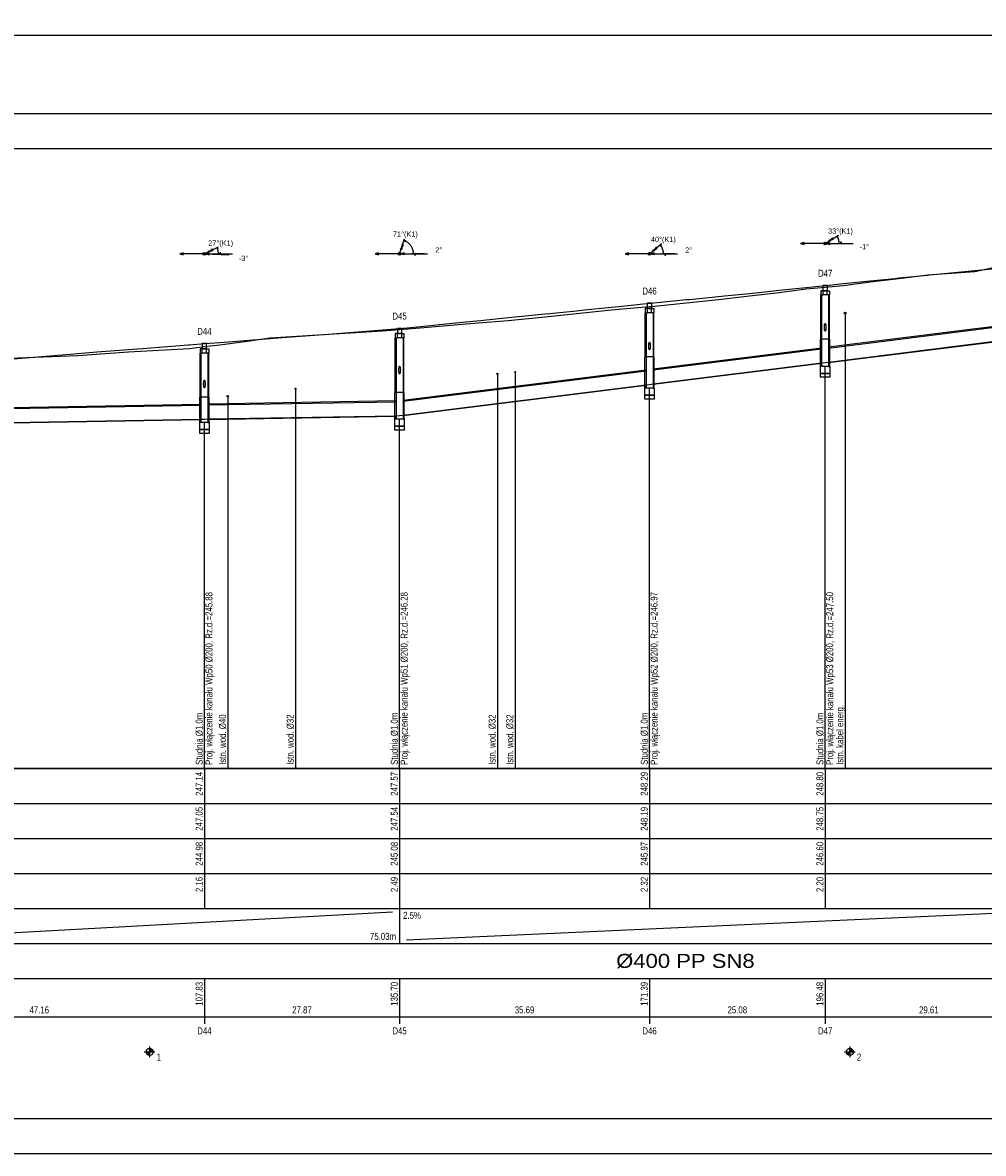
# Model space of a CAD drawing. Header units: metres. Extents: x 0 to 2625, y -705 to 306.
# Tile 3 of 34: x 303 to 577, y -705 to -382. Entities that reach past the tile are written whole.
import ezdxf
from ezdxf.enums import TextEntityAlignment as Align

# ---------------------------------------------------------------- set-up
doc = ezdxf.new("R2010")
doc.units = ezdxf.units.M
doc.header["$LTSCALE"] = 0.2
doc.layers.get('0').update_dxf_attribs({"color": 250, "linetype": 'CONTINUOUS'})
doc.layers.get('Defpoints').update_dxf_attribs({"linetype": 'CONTINUOUS'})
for name, color, linetype in [('Liczby', 7, 'CONTINUOUS'), ('Linie_opisowe', 7, 'CONTINUOUS'), ('Linie_tabeli', 7, 'CONTINUOUS'), ('Odcinki', 7, 'CONTINUOUS'), ('Opis_PZ', 7, 'CONTINUOUS'), ('Opis_uzbr_n', 7, 'CONTINUOUS'), ('Opis_wl', 7, 'CONTINUOUS'), ('Osie', 7, 'CONTINUOUS'), ('Teren_istn', 3, 'CONTINUOUS'), ('Teren_proj', 2, 'CONTINUOUS'), ('Uzbr_podz', 7, 'CONTINUOUS'), ('warstwa_nr_0', 8, 'CONTINUOUS'), ('Wezly', 7, 'CONTINUOUS'), ('Wymiary', 7, 'CONTINUOUS')]:
    doc.layers.add(name, color=color, linetype=linetype)
doc.styles.get("Standard").update_dxf_attribs({"font": 'arial.ttf'})
doc.dimstyles.new('ISO-25', dxfattribs={"dimtxt": 2.5, "dimasz": 2.5, "dimexe": 1.25, "dimexo": 0.625, "dimtad": 1, "dimdec": 4, "dimdsep": 46, "dimtxsty": 'Standard', "dimcen": 2.5, "dimadec": 0, "dimazin": 0, "dimtfac": 1, "dimtdec": 4, "dimtmove": 0, "dimatfit": 3, "dimfxl": 1, "dimtolj": 1, "dimtzin": 0, "dimarcsym": 0})

# ---------------------------------------------------------------- blocks, each defined once
blk = doc.blocks.new('*D5')
at = {"color": 0, "lineweight": -2, "transparency": 16777216}
for p, q in [((0, -407.47), (0, -384.31)), ((1468.68, -407.47), (1468.68, -384.31)), ((2.5, -385.56), (1466.18, -385.56))]:
    blk.add_line(p, q, dxfattribs=at)
at = {"color": 0, "transparency": 16777216}
for points in [[(2.5, -385.15), (2.5, -385.98), (0, -385.56)], [(1466.18, -385.15), (1466.18, -385.98), (1468.68, -385.56)]]:
    blk.add_solid(points, dxfattribs=at)
at = {"layer": 'Defpoints', "color": 0, "transparency": 16777216}
for p in [(1468.68, -385.56), (0, -408.09), (1468.68, -408.09)]:
    blk.add_point(p, dxfattribs=at)
at = {"color": 0, "transparency": 16777216, "insert": (734.34, -383.66), "char_height": 2.5, "attachment_point": 5}
blk.add_mtext('\\A1;1468.6752', dxfattribs=at)

msp = doc.modelspace()

# ---------------------------------------------------------------- linework, layer by layer
at = {"layer": 'Liczby'}
for p, q in [((338.4816, -676.99258), (339.3584, -675.19498)), ((338.5454, -677.02098), (339.2946, -675.16658)), ((338.611, -677.04488), (339.229, -675.14268)), ((338.6781, -677.06408), (339.1619, -675.12348)), ((338.7464, -677.07858), (339.0936, -675.10898)), ((338.8155, -677.08828), (339.0245, -675.09928)), ((338.8851, -677.09318), (338.9549, -675.09438)), ((338.92, -674.59378), (338.92, -677.59378)), ((538.4816, -676.99258), (539.3584, -675.19498)), ((538.5454, -677.02098), (539.2946, -675.16658)), ((538.611, -677.04488), (539.229, -675.14268)), ((538.6781, -677.06408), (539.1619, -675.12348)), ((538.7464, -677.07858), (539.0936, -675.10898)), ((538.8155, -677.08828), (539.0245, -675.09928)), ((538.8851, -677.09318), (538.9549, -675.09438)), ((538.92, -674.59378), (538.92, -677.59378)), ((337.42, -676.09378), (340.42, -676.09378)), ((337.9224, -676.16358), (339.9176, -676.02398)), ((337.9297, -676.23298), (339.9103, -675.95458)), ((337.9419, -676.30168), (339.8981, -675.88588)), ((337.9587, -676.36938), (339.8813, -675.81818)), ((337.9803, -676.43578), (339.8597, -675.75178)), ((338.0065, -676.50048), (339.8335, -675.68708)), ((338.0371, -676.56328), (339.8029, -675.62428)), ((338.072, -676.62368), (339.768, -675.56388)), ((338.111, -676.68158), (339.729, -675.50598)), ((338.154, -676.73658), (339.686, -675.45098)), ((338.2007, -676.78848), (339.6393, -675.39908)), ((338.2509, -676.83688), (339.5891, -675.35068)), ((338.3043, -676.88178), (339.5357, -675.30578)), ((338.3608, -676.92278), (339.4792, -675.26478)), ((338.42, -676.95978), (339.42, -675.22778)), ((537.42, -676.09378), (540.42, -676.09378)), ((537.9224, -676.16358), (539.9176, -676.02398)), ((537.9297, -676.23298), (539.9103, -675.95458)), ((537.9419, -676.30168), (539.8981, -675.88588)), ((537.9587, -676.36938), (539.8813, -675.81818)), ((537.9803, -676.43578), (539.8597, -675.75178)), ((538.0065, -676.50048), (539.8335, -675.68708)), ((538.0371, -676.56328), (539.8029, -675.62428)), ((538.072, -676.62368), (539.768, -675.56388)), ((538.111, -676.68158), (539.729, -675.50598)), ((538.154, -676.73658), (539.686, -675.45098)), ((538.2007, -676.78848), (539.6393, -675.39908)), ((538.2509, -676.83688), (539.5891, -675.35068)), ((538.3043, -676.88178), (539.5357, -675.30578)), ((538.3608, -676.92278), (539.4792, -675.26478)), ((538.42, -676.95978), (539.42, -675.22778))]:
    msp.add_line(p, q, dxfattribs=at)
for centre in [(338.92, -676.09378), (538.92, -676.09378)]:
    msp.add_circle(centre, 1, dxfattribs=at)
at = {"layer": 'Linie_opisowe'}
for p, q in [((537.5754, -465.01878), (537.5754, -595.09378)), ((438.2554, -482.34778), (438.2554, -595.09378)), ((443.3154, -481.90478), (443.3154, -595.09378)), ((380.5954, -486.61978), (380.5954, -595.09378)), ((361.2554, -488.77778), (361.2554, -595.09378))]:
    msp.add_line(p, q, dxfattribs=at)
at = {"layer": 'Linie_tabeli'}
for p, q in [((354.5783, -595.09378), (354.5783, -605.09378)), ((410.3194, -595.09378), (410.3194, -605.09378)), ((481.7067, -595.09378), (481.7067, -605.09378)), ((531.8708, -595.09378), (531.8708, -605.09378)), ((138.92, -605.09378), (863.7814, -605.09378)), ((354.5783, -605.09378), (354.5783, -635.09378)), ((410.3194, -605.09378), (410.3194, -635.09378)), ((481.7067, -605.09378), (481.7067, -635.09378)), ((531.8708, -605.09378), (531.8708, -635.09378)), ((138.92, -615.09378), (863.7814, -615.09378)), ((138.92, -625.09378), (863.7814, -625.09378)), ((138.92, -635.09378), (863.7814, -635.09378)), ((262.2603, -644.09378), (408.3194, -636.09378)), ((410.3194, -635.09378), (410.3194, -645.09378)), ((412.3194, -644.09378), (589.0965, -636.09378)), ((138.92, -645.09378), (863.7814, -645.09378)), ((138.92, -655.09378), (863.7814, -655.09378)), ((354.5783, -655.09378), (354.5783, -668.09378)), ((410.3194, -655.09378), (410.3194, -668.09378)), ((481.7067, -655.09378), (481.7067, -668.09378)), ((531.8708, -655.09378), (531.8708, -668.09378)), ((138.92, -666.09378), (863.7814, -666.09378))]:
    msp.add_line(p, q, dxfattribs=at)
msp.add_lwpolyline([(30, -695.09378), (1458.6752, -695.09378), (1458.6752, -418.09378), (30, -418.09378)], close=True, dxfattribs=at)
for points in [[(531.8708, -595.09378), (531.8708, -480.23818)], [(481.7067, -595.09378), (481.7067, -486.50868)], [(354.5783, -595.09378), (354.5783, -496.30008)], [(410.3194, -595.09378), (410.3194, -495.32458)]]:
    msp.add_lwpolyline(points, dxfattribs=at)
msp.add_lwpolyline([(138.92, -595.09378, 0.5, 0.5, 0), (863.7814, -595.09378, 0.5, 0.5, 0)], format="xyseb", dxfattribs=at)
at = {"layer": 'Odcinki'}
for points in [[(532.8708, -474.98818), (590.0965, -467.83488), (590.0965, -467.63488), (532.8708, -474.78818)], [(532.8708, -478.98818), (590.0965, -471.83488), (590.0965, -472.03488), (532.8708, -479.18818)], [(482.7067, -481.25868), (530.8708, -475.23818), (530.8708, -475.03818), (482.7067, -481.05868)], [(411.3194, -490.18208), (480.7067, -481.50868), (480.7067, -481.30868), (411.3194, -489.98208)], [(482.7067, -485.25868), (530.8708, -479.23818), (530.8708, -479.43818), (482.7067, -485.45868)], [(411.3194, -494.18208), (480.7067, -485.50868), (480.7067, -485.70868), (411.3194, -494.38208)], [(355.5783, -491.26508), (409.3194, -490.32458), (409.3194, -490.12458), (355.5783, -491.06508)], [(261.2603, -492.91558), (353.5783, -491.30008), (353.5783, -491.10008), (261.2603, -492.71558)], [(261.2603, -496.91558), (353.5783, -495.30008), (353.5783, -495.50008), (261.2603, -497.11558)], [(355.5783, -495.26508), (409.3194, -494.32458), (409.3194, -494.52458), (355.5783, -495.46508)]]:
    msp.add_lwpolyline(points, close=True, dxfattribs=at)
at = {"layer": 'Opis_wl'}
for centre, major_axis in [((531.8708, -469.11318), (0, -1.1)), ((531.8708, -469.11318), (0, -1)), ((481.7067, -474.38368), (0, -1.1)), ((481.7067, -474.38368), (0, -1)), ((410.3194, -481.30708), (0, -1.1)), ((410.3194, -481.30708), (0, -1)), ((354.5783, -485.28258), (0, -1.1)), ((354.5783, -485.28258), (0, -1))]:
    msp.add_ellipse(centre, major_axis=major_axis, ratio=0.2, dxfattribs=at)
at = {"layer": 'Osie'}
for p, q in [((531.8708, -445.13338), (539.8708, -445.13338)), ((354.5783, -448.09378), (362.5783, -448.09378)), ((410.3194, -448.09378), (418.3194, -448.09378)), ((481.7067, -448.09378), (489.7067, -448.09378))]:
    msp.add_line(p, q, dxfattribs=at)
at = {"layer": 'Teren_istn'}
msp.add_lwpolyline([(293.8233, -478.09378), (318.4724, -477.09378), (332.8631, -476.09378), (350.2814, -475.09378), (354.5783, -474.60058), (358.9941, -474.09378), (366.1514, -473.09378), (373.3655, -472.09378), (388.609, -471.09378), (405.3997, -470.09378), (410.3194, -469.68118), (417.3239, -469.09378), (429.2511, -468.09378), (441.3223, -467.09378), (451.8717, -466.09378), (460.8255, -465.09378), (470.8138, -464.09378), (481.7067, -463.14638), (482.3112, -463.09378), (492.3096, -462.09378), (501.4089, -461.09378), (510.2277, -460.09378), (518.7342, -459.09378), (526.436, -458.09378), (531.8708, -457.57928), (536.9993, -457.09378), (544.6831, -456.09378), (552.9322, -455.09378), (561.1583, -454.09378), (574.6132, -453.09378), (579.4339, -452.09378)], dxfattribs=at)
at = {"layer": 'Teren_proj'}
msp.add_lwpolyline([(300.0542, -478.09378), (311.5442, -477.09378), (318.4724, -476.53188), (323.8752, -476.09378), (332.8631, -475.40518), (336.9272, -475.09378), (350.0144, -474.09378), (350.2814, -474.07278), (354.5783, -473.73408), (358.9941, -473.38608), (362.7032, -473.09378), (366.1514, -472.82538), (373.3655, -472.26378), (375.5489, -472.09378), (388.609, -471.10668), (388.7804, -471.09378), (402.0154, -470.09378), (405.3997, -469.79938), (410.3194, -469.37148), (413.5126, -469.09378), (417.3239, -468.71298), (423.5203, -468.09378), (429.2511, -467.51448), (433.4131, -467.09378), (441.3223, -466.29428), (443.3059, -466.09378), (451.8717, -465.22788), (453.1987, -465.09378), (460.8255, -464.32288), (463.0915, -464.09378), (470.8138, -463.31318), (472.9842, -463.09378), (481.7067, -462.21548), (482.3112, -462.15458), (482.9149, -462.09378), (492.3096, -461.17388), (493.1279, -461.09378), (501.4089, -460.26638), (503.1364, -460.09378), (510.2277, -459.36978), (512.9305, -459.09378), (518.7342, -458.49278), (522.588, -458.09378), (526.436, -457.69568), (531.8708, -457.13338), (532.2538, -457.09378), (536.9993, -456.60148), (541.8938, -456.09378), (544.6831, -455.81038), (551.7375, -455.09378), (552.9322, -454.97458), (561.1583, -454.15368), (561.7588, -454.09378), (571.7791, -453.09378), (574.6132, -452.81128), (579.4339, -452.33078)], dxfattribs=at)
at = {"layer": 'Uzbr_podz'}
for centre, radius in [((537.5754, -465.01878), 0.25), ((438.2554, -482.34778), 0.168), ((438.2554, -482.34778), 0.16), ((443.3154, -481.90478), 0.168), ((443.3154, -481.90478), 0.16), ((380.5954, -486.61978), 0.168), ((380.5954, -486.61978), 0.16), ((361.2554, -488.77778), 0.21), ((361.2554, -488.77778), 0.2)]:
    msp.add_circle(centre, radius, dxfattribs=at)
at = {"layer": 'warstwa_nr_0'}
msp.add_lwpolyline([(0, -705.09378), (1468.6752, -705.09378), (1468.6752, -408.09378), (0, -408.09378)], close=True, dxfattribs=at)
at = {"layer": 'Wezly'}
for p, q in [((532.4708, -458.63338), (531.2708, -458.63338)), ((532.4708, -459.83338), (531.2708, -459.83338)), ((482.3067, -463.71548), (481.1067, -463.71548)), ((482.3067, -464.91548), (481.1067, -464.91548)), ((410.9194, -470.87148), (409.7194, -470.87148)), ((410.9194, -472.07148), (409.7194, -472.07148)), ((532.9908, -472.43338), (530.7508, -472.43338)), ((355.1783, -475.23408), (353.9783, -475.23408)), ((355.1783, -476.43408), (353.9783, -476.43408)), ((482.8267, -477.51548), (480.5867, -477.51548)), ((411.4394, -487.67148), (409.1994, -487.67148)), ((355.6983, -489.03408), (353.4583, -489.03408))]:
    msp.add_line(p, q, dxfattribs=at)
for points in [[(531.2708, -458.63338), (530.6208, -458.63338), (530.6208, -459.83338), (531.2708, -459.83338)], [(531.2468, -458.63338), (532.4948, -458.63338), (532.4948, -457.13338), (531.2468, -457.13338)], [(532.4708, -458.63338), (533.1208, -458.63338), (533.1208, -459.83338), (532.4708, -459.83338)], [(530.8708, -472.43338), (530.6208, -472.43338), (530.6208, -459.83338), (530.8708, -459.83338)], [(532.8708, -472.43338), (533.1208, -472.43338), (533.1208, -459.83338), (532.8708, -459.83338)], [(481.1067, -463.71548), (480.4567, -463.71548), (480.4567, -464.91548), (481.1067, -464.91548)], [(480.7067, -477.51548), (480.4567, -477.51548), (480.4567, -464.91548), (480.7067, -464.91548)], [(481.0827, -463.71548), (482.3307, -463.71548), (482.3307, -462.21548), (481.0827, -462.21548)], [(482.3067, -463.71548), (482.9567, -463.71548), (482.9567, -464.91548), (482.3067, -464.91548)], [(482.7067, -477.51548), (482.9567, -477.51548), (482.9567, -464.91548), (482.7067, -464.91548)], [(409.7194, -470.87148), (409.0694, -470.87148), (409.0694, -472.07148), (409.7194, -472.07148)], [(409.6954, -470.87148), (410.9434, -470.87148), (410.9434, -469.37148), (409.6954, -469.37148)], [(410.9194, -470.87148), (411.5694, -470.87148), (411.5694, -472.07148), (410.9194, -472.07148)], [(353.9543, -475.23408), (355.2023, -475.23408), (355.2023, -473.73408), (353.9543, -473.73408)], [(409.3194, -487.67148), (409.0694, -487.67148), (409.0694, -472.07148), (409.3194, -472.07148)], [(411.3194, -487.67148), (411.5694, -487.67148), (411.5694, -472.07148), (411.3194, -472.07148)], [(530.8708, -480.23818), (530.5508, -480.23818), (530.5508, -472.43338), (530.8708, -472.43338)], [(532.8708, -480.23818), (533.1908, -480.23818), (533.1908, -472.43338), (532.8708, -472.43338)], [(353.9783, -475.23408), (353.3283, -475.23408), (353.3283, -476.43408), (353.9783, -476.43408)], [(353.5783, -489.03408), (353.3283, -489.03408), (353.3283, -476.43408), (353.5783, -476.43408)], [(355.1783, -475.23408), (355.8283, -475.23408), (355.8283, -476.43408), (355.1783, -476.43408)], [(355.5783, -489.03408), (355.8283, -489.03408), (355.8283, -476.43408), (355.5783, -476.43408)], [(480.7067, -486.50868), (480.3867, -486.50868), (480.3867, -477.51548), (480.7067, -477.51548)], [(482.7067, -486.50868), (483.0267, -486.50868), (483.0267, -477.51548), (482.7067, -477.51548)], [(530.4308, -482.23818), (533.3108, -482.23818), (533.3108, -480.23818), (530.4308, -480.23818)], [(531.8708, -480.23818), (530.8708, -480.23818), (530.8708, -479.23818), (531.8708, -479.11318), (532.8708, -478.98818), (532.8708, -480.23818)], [(530.4308, -483.23818), (533.3108, -483.23818), (533.3108, -482.23818), (530.4308, -482.23818)], [(409.3194, -495.32458), (408.9994, -495.32458), (408.9994, -487.67148), (409.3194, -487.67148)], [(411.3194, -495.32458), (411.6394, -495.32458), (411.6394, -487.67148), (411.3194, -487.67148)], [(480.2667, -488.50868), (483.1467, -488.50868), (483.1467, -486.50868), (480.2667, -486.50868)], [(481.7067, -486.50868), (480.7067, -486.50868), (480.7067, -485.50868), (481.7067, -485.38368), (482.7067, -485.25868), (482.7067, -486.50868)], [(353.5783, -496.30008), (353.2583, -496.30008), (353.2583, -489.03408), (353.5783, -489.03408)], [(355.5783, -496.30008), (355.8983, -496.30008), (355.8983, -489.03408), (355.5783, -489.03408)], [(480.2667, -489.50868), (483.1467, -489.50868), (483.1467, -488.50868), (480.2667, -488.50868)], [(410.3194, -495.32458), (409.3194, -495.32458), (409.3194, -494.32458), (410.3194, -494.30708), (411.3194, -494.18208), (411.3194, -495.32458)], [(353.1383, -498.30008), (356.0183, -498.30008), (356.0183, -496.30008), (353.1383, -496.30008)], [(354.5783, -496.30008), (353.5783, -496.30008), (353.5783, -495.30008), (354.5783, -495.28258), (355.5783, -495.26508), (355.5783, -496.30008)], [(408.8794, -497.32458), (411.7594, -497.32458), (411.7594, -495.32458), (408.8794, -495.32458)], [(408.8794, -498.32458), (411.7594, -498.32458), (411.7594, -497.32458), (408.8794, -497.32458)], [(353.1383, -499.30008), (356.0183, -499.30008), (356.0183, -498.30008), (353.1383, -498.30008)]]:
    msp.add_lwpolyline(points, close=True, dxfattribs=at)
at = {"layer": 'Wymiary'}
for p, q in [((410.3194, -448.09378), (411.7548, -443.82888)), ((481.7067, -448.09378), (485.1286, -445.17138)), ((531.8708, -445.13338), (524.8708, -445.13338)), ((531.8708, -445.13338), (535.6599, -442.70578)), ((531.8708, -445.13338), (538.8701, -445.23338)), ((354.5783, -448.09378), (347.5783, -448.09378)), ((354.5783, -448.09378), (358.599, -446.07298)), ((354.5783, -448.09378), (361.571, -448.41178)), ((410.3194, -448.09378), (403.3194, -448.09378)), ((410.3194, -448.09378), (417.315, -447.84528)), ((481.7067, -448.09378), (474.7067, -448.09378)), ((481.7067, -448.09378), (488.7033, -447.87628))]:
    msp.add_line(p, q, dxfattribs=at)
for points in [[(410.8617, -446.48258), (411.4151, -445.64968), (410.9245, -445.48458)], [(411.5953, -444.30268), (412.0117, -444.57938), (412.0943, -444.33408)], [(484.7484, -445.49608), (484.9636, -445.94738), (485.1604, -445.77928)], [(524.8708, -445.13338), (525.8368, -445.39218), (525.8368, -444.87458)], [(532.2708, -445.13908), (533.2329, -445.41168), (533.2403, -444.89408)], [(533.3023, -444.21628), (534.2552, -443.91318), (533.976, -443.47728)], [(535.2389, -442.97558), (535.3905, -443.45198), (535.6084, -443.31238)], [(536.3704, -445.19768), (536.5067, -444.71658), (536.2479, -444.71288)], [(347.5783, -448.09378), (348.5442, -448.35258), (348.5442, -447.83498)], [(354.9778, -448.11198), (355.931, -448.41438), (355.9545, -447.89728)], [(356.0972, -447.33038), (357.0765, -447.12788), (356.844, -446.66528)], [(358.1522, -446.29748), (358.2535, -446.78708), (358.4848, -446.67088)], [(359.0736, -448.29818), (359.2248, -447.82158), (358.9663, -447.80988)], [(403.3194, -448.09378), (404.2853, -448.35258), (404.2853, -447.83498)], [(410.7192, -448.07958), (411.6937, -448.30398), (411.6753, -447.78658)], [(414.8166, -447.93398), (414.7044, -448.42128), (414.963, -448.41208)], [(474.7067, -448.09378), (475.6726, -448.35258), (475.6726, -447.83498)], [(482.1065, -448.08138), (483.08, -448.31008), (483.0639, -447.79268)], [(482.9994, -446.98978), (483.902, -446.55928), (483.5658, -446.16568)], [(486.2045, -447.95398), (486.0902, -448.44068), (486.3489, -448.43268)]]:
    msp.add_lwpolyline(points, close=True, dxfattribs=at)
for points in [[(414.3194, -448.09378), (414.3116, -447.84468), (414.2884, -447.59658), (414.2497, -447.35048), (414.1958, -447.10718), (414.1269, -446.86768), (414.0431, -446.63298), (413.9449, -446.40398), (413.8327, -446.18148), (413.7068, -445.96638), (413.5678, -445.75968), (413.4161, -445.56188), (413.2524, -445.37398), (413.0774, -445.19658), (412.8917, -445.03048), (412.6959, -444.87628), (412.491, -444.73458), (412.2776, -444.60588), (412.0566, -444.49068), (411.8289, -444.38948), (411.5953, -444.30268)], [(485.7067, -448.09378), (485.7042, -447.95248), (485.6967, -447.81128), (485.6842, -447.67048), (485.6668, -447.53018), (485.6444, -447.39058), (485.6171, -447.25188), (485.5849, -447.11428), (485.5479, -446.97788), (485.506, -446.84288), (485.4595, -446.70938), (485.4082, -446.57758), (485.3523, -446.44778), (485.2919, -446.31998), (485.227, -446.19438), (485.1577, -446.07118), (485.084, -445.95058), (485.0062, -445.83258), (484.9242, -445.71738), (484.8383, -445.60518), (484.7484, -445.49608)], [(535.8708, -445.13338), (535.8692, -445.01948), (535.8644, -444.90558), (535.8562, -444.79198), (535.8449, -444.67858), (535.8303, -444.56548), (535.8125, -444.45298), (535.7916, -444.34098), (535.7674, -444.22958), (535.7401, -444.11898), (535.7096, -444.00918), (535.676, -443.90028), (535.6394, -443.79238), (535.5996, -443.68558), (535.5569, -443.57988), (535.5111, -443.47558), (535.4624, -443.37258), (535.4108, -443.27098), (535.3563, -443.17088), (535.299, -443.07238), (535.2389, -442.97558)], [(358.5783, -448.09378), (358.5739, -447.90758), (358.5609, -447.72178), (358.5393, -447.53668), (358.5091, -447.35288), (358.4703, -447.17068), (358.4231, -446.99048), (358.3676, -446.81268), (358.3038, -446.63768), (358.232, -446.46578), (358.1522, -446.29748)]]:
    msp.add_lwpolyline(points, dxfattribs=at)
for centre, radius in [((531.8708, -445.13338), 0.4), ((533.1339, -444.32418), 0.2), ((354.5783, -448.09378), 0.4), ((355.9185, -447.42018), 0.2), ((410.3194, -448.09378), 0.4), ((410.7979, -446.67218), 0.2), ((481.7067, -448.09378), 0.4), ((482.8473, -447.11968), 0.2)]:
    msp.add_circle(centre, radius, dxfattribs=at)

# ---------------------------------------------------------------- texts
at = {"layer": 'Liczby', "width": 0.8}
for s, height, p in [('71%%D(K1)', 1.5, (411.978, -443.16538)), ('33%%D(K1)', 1.5, (536.2493, -442.32818)), ('27%%D(K1)', 1.5, (359.2244, -445.75858)), ('40%%D(K1)', 1.5, (485.6609, -444.71678)), ('-1%%D', 1.5, (543.0697, -446.79328)), ('-3%%D', 1.5, (365.7667, -450.10258)), ('2%%D', 1.5, (421.5123, -447.69608)), ('2%%D', 1.5, (492.9013, -447.74578)), ('D47', 2, (531.8708, -454.63338)), ('D46', 2, (481.7067, -459.71548)), ('D45', 2, (410.3194, -466.87148)), ('D44', 2, (354.5783, -471.23408)), ('47.16', 2, (307.4193, -665.09378)), ('27.87', 2, (382.4488, -665.09378)), ('35.69', 2, (446.013, -665.09378)), ('25.08', 2, (506.7888, -665.09378)), ('29.61', 2, (561.4837, -665.09378)), ('D44', 2, (354.5783, -671.09378)), ('D45', 2, (410.3194, -671.09378)), ('D46', 2, (481.7067, -671.09378)), ('D47', 2, (531.8708, -671.09378))]:
    msp.add_text(s, height=height, dxfattribs=at).set_placement(p, align=Align.CENTER)
for s, p in [('247.14', (354.0783, -596.09378)), ('247.57', (409.8194, -596.09378)), ('248.29', (481.2067, -596.09378)), ('248.80', (531.3708, -596.09378)), ('247.05', (354.0783, -606.09378)), ('247.54', (409.8194, -606.09378)), ('248.19', (481.2067, -606.09378)), ('248.75', (531.3708, -606.09378)), ('244.98', (354.0783, -616.09378)), ('245.08', (409.8194, -616.09378)), ('245.97', (481.2067, -616.09378)), ('246.60', (531.3708, -616.09378)), ('2.16', (354.0783, -626.09378)), ('2.49', (409.8194, -626.09378)), ('2.32', (481.2067, -626.09378)), ('2.20', (531.3708, -626.09378)), ('107.83', (354.0783, -656.09378)), ('135.70', (409.8194, -656.09378)), ('171.39', (481.2067, -656.09378)), ('196.48', (531.3708, -656.09378))]:
    msp.add_text(s, height=2, rotation=90, dxfattribs=at).set_placement(p, align=Align.RIGHT)
for s, p in [('2.5%', (411.3194, -638.09378)), ('1', (340.92, -678.59378)), ('2', (540.92, -678.59378))]:
    msp.add_text(s, height=2, dxfattribs=at).set_placement(p)
msp.add_text('75.03m', height=2, dxfattribs=at).set_placement((409.3194, -644.09378), align=Align.RIGHT)
at = {"layer": 'Liczby', "width": 1.126841}
msp.add_text('%%C400 PP SN8   ', height=4, dxfattribs=at).set_placement((472.1797, -652.09378), (516.9797, -652.09378), align=Align.FIT)
at = {"layer": 'Opis_PZ', "width": 0.8}
for p in [(354.0783, -594.09378), (409.8194, -594.09378), (481.2067, -594.09378), (531.3708, -594.09378)]:
    msp.add_text('Studnia %%C1.0m', height=2, rotation=90, dxfattribs=at).set_placement(p)
at = {"layer": 'Opis_uzbr_n', "width": 0.8}
for s, p in [('Istn. kabel energ.', (537.0754, -594.09378)), ('Istn. wod. %%C40', (360.7554, -594.09378)), ('Istn. wod. %%C32', (380.0954, -594.09378)), ('Istn. wod. %%C32', (437.7554, -594.09378)), ('Istn. wod. %%C32', (442.8154, -594.09378))]:
    msp.add_text(s, height=2, rotation=90, dxfattribs=at).set_placement(p)
at = {"layer": 'Opis_wl', "width": 0.8}
for s, p in [('Proj. włączenie kanału Wp50 %%C200, Rz.d.=245.88', (356.8783, -594.09378)), ('Proj. włączenie kanału Wp51 %%C200, Rz.d.=246.28', (412.6194, -594.09378)), ('Proj. włączenie kanału Wp52 %%C200, Rz.d.=246.97', (484.0067, -594.09378)), ('Proj. włączenie kanału Wp53 %%C200, Rz.d.=247.50', (534.1708, -594.09378))]:
    msp.add_text(s, height=2, rotation=90, dxfattribs=at).set_placement(p)

# ---------------------------------------------------------------- dimensions: what is measured, and where the dimension line sits
dim = msp.add_linear_dim(base=(1468.6752, -385.56269), p1=(0, -408.09378), p2=(1468.6752, -408.09378), dimstyle='ISO-25')
dim.commit()
dim.dimension.update_dxf_attribs({"geometry": '*D5', "text_midpoint": (734.3376, -383.66126)})

doc.saveas('drawing.dxf')
